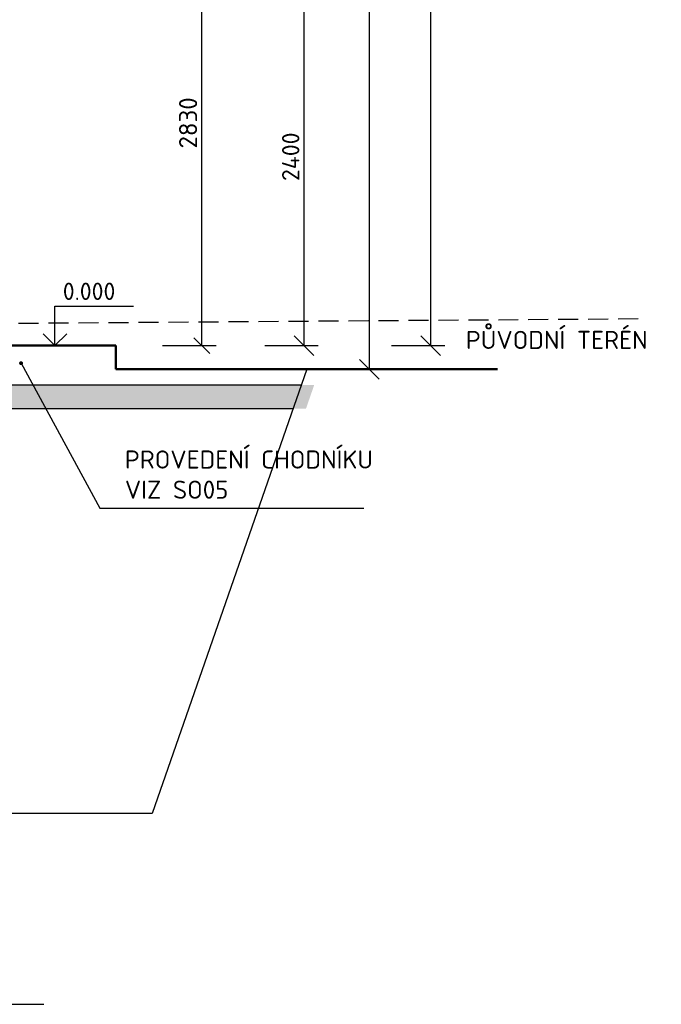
# Model space of a CAD drawing. Header units: millimetres. Extents: x -118752 to 407724, y -73278 to 155058.
# Tile 197 of 256: x 104053 to 108128, y 132598 to 138853. Entities that reach past the tile are written whole.
import ezdxf

# ---------------------------------------------------------------- set-up
doc = ezdxf.new("R2010")
doc.units = ezdxf.units.MM
doc.header["$LTSCALE"] = 10
doc.linetypes.add('DASHED', pattern=[19.05, 12.7, -6.35])
for name, color, linetype, lineweight in [('CKKOTY', 3, 'Continuous', 25), ('CKKOTY_VYS', 3, 'Continuous', 25), ('CKSTENY_REZ', 6, 'Continuous', 50), ('CKTEXTY_MALE', 3, 'Continuous', 18), ('pohledy', 7, 'Continuous', 25), ('srafy', 7, 'Continuous', 18)]:
    doc.layers.add(name, color=color, linetype=linetype, lineweight=lineweight)
doc.styles.get("Standard").update_dxf_attribs({"font": 'isocpeur.ttf'})
doc.linetypes.add('PRERUSENI', pattern='A,60,[100,CADKON.SHX,S=2.5,R=0,X=0,Y=0],-10', length=70)
doc.dimstyles.new('CADKON', dxfattribs={"dimscale": 50, "dimtxt": 2.2, "dimasz": 2.5, "dimexe": 1.8, "dimexo": 5, "dimgap": 0.6, "dimtad": 1, "dimrnd": 1, "dimtxsty": 'Standard', "dimblk1": 'OBLIQUE', "dimblk2": 'OBLIQUE', "dimsah": 1, "dimcen": 2.5, "dimadec": 1, "dimazin": 2, "dimtfac": 1, "dimtdec": 4, "dimtix": 1, "dimtmove": 2, "dimatfit": 3, "dimldrblk": 'OPEN30', "dimfxl": 5, "dimfxlon": 1, "dimtolj": 1, "dimarcsym": 0})
doc.dimstyles.new('CADKON obrazky', dxfattribs={"dimscale": 50, "dimtxt": 2.2, "dimasz": 2.5, "dimexe": 1.8, "dimexo": 2, "dimgap": 0.6, "dimtad": 1, "dimrnd": 1, "dimtxsty": 'Standard', "dimblk1": 'OBLIQUE', "dimblk2": 'OBLIQUE', "dimsah": 1, "dimcen": 2.5, "dimadec": 1, "dimazin": 2, "dimtfac": 1, "dimtdec": 4, "dimtix": 1, "dimtmove": 2, "dimatfit": 3, "dimldrblk": 'OPEN30', "dimfxl": 5, "dimfxlon": 1, "dimtolj": 1, "dimarcsym": 0})
doc.dimstyles.new('CADKON$7', dxfattribs={"dimscale": 100, "dimtxt": 2.5, "dimasz": 2.5, "dimexe": 1.8, "dimexo": 5, "dimgap": 0.6, "dimtad": 1, "dimrnd": 1, "dimtxsty": 'Standard', "dimblk1": 'OBLIQUE', "dimblk2": 'OBLIQUE', "dimsah": 1, "dimcen": 2.5, "dimadec": 1, "dimazin": 2, "dimtfac": 1, "dimtdec": 4, "dimtix": 1, "dimtmove": 0, "dimatfit": 3, "dimldrblk": 'DOTSMALL', "dimfxl": 5, "dimfxlon": 1, "dimtfill": 1, "dimtolj": 1, "dimarcsym": 0})

# ---------------------------------------------------------------- blocks, each defined once
blk = doc.blocks.new('_OBLIQUE')
at = {"color": 0, "linetype": 'ByBlock'}
blk.add_line((-0.5, -0.5), (0.5, 0.5), dxfattribs=at)
blk = doc.blocks.new('*D8423')
at = {"layer": 'CKKOTY', "color": 0, "lineweight": -2}
for p, q in [((105609.6, 139182.4), (105949.6, 139182.4)), ((105859.6, 136782.4), (105859.6, 139182.4)), ((105609.6, 136782.4), (105949.6, 136782.4))]:
    blk.add_line(p, q, dxfattribs=at)
at = {"layer": 'Defpoints', "color": 0}
for p in [(103664.4, 139182.4), (105859.6, 139182.4), (103664.4, 136782.4)]:
    blk.add_point(p, dxfattribs=at)
at = {"layer": 'CKKOTY', "color": 0, "lineweight": -2, "xscale": 125, "yscale": 125, "zscale": 125}
for p, rotation in [((105859.6, 139182.4), 90), ((105859.6, 136782.4), 270)]:
    blk.add_blockref('_OBLIQUE', p, dxfattribs=dict(at, rotation=rotation))
at = {"layer": 'CKKOTY', "color": 0, "insert": (105774.6, 137982.4), "char_height": 110, "attachment_point": 5, "rotation": 90}
blk.add_mtext('\\A1;2400', dxfattribs=at)
blk = doc.blocks.new('_Open90')
at = {"color": 0, "lineweight": -2}
for p, q in [((0, 0), (-1, 0)), ((-0.5, 0.5), (0, 0)), ((0, 0), (-0.5, -0.5))]:
    blk.add_line(p, q, dxfattribs=at)
blk = doc.blocks.new('*D8424')
at = {"layer": 'CKKOTY', "color": 0, "lineweight": -2}
for p, q in [((106023.9, 150362.4), (106363.9, 150362.4)), ((106273.9, 136632.4), (106273.9, 150362.4)), ((105796.2, 136632.4), (106183.9, 136632.4))]:
    blk.add_line(p, q, dxfattribs=at)
at = {"layer": 'Defpoints', "color": 0}
for p in [(103664.4, 150362.4), (106273.9, 150362.4), (106296.2, 136632.4)]:
    blk.add_point(p, dxfattribs=at)
at = {"layer": 'CKKOTY', "color": 0, "lineweight": -2, "xscale": 125, "yscale": 125, "zscale": 125}
for p, rotation in [((106273.9, 150362.4), 90), ((106273.9, 136632.4), 270)]:
    blk.add_blockref('_OBLIQUE', p, dxfattribs=dict(at, rotation=rotation))
at = {"layer": 'CKKOTY', "color": 0, "insert": (106188.9, 143497.4), "char_height": 110, "attachment_point": 5, "rotation": 90}
blk.add_mtext('\\A1;13730', dxfattribs=at)
blk = doc.blocks.new('*D8425')
at = {"layer": 'CKKOTY', "color": 0, "lineweight": -2}
for p, q in [((106414.3, 151742.1), (106754.3, 151742.1)), ((106664.3, 136782.4), (106664.3, 151742.1)), ((106414.3, 136782.4), (106754.3, 136782.4))]:
    blk.add_line(p, q, dxfattribs=at)
at = {"layer": 'Defpoints', "color": 0}
for p in [(97444.4, 151742.1), (106664.3, 151742.1), (104664.4, 136782.4)]:
    blk.add_point(p, dxfattribs=at)
at = {"layer": 'CKKOTY', "color": 0, "lineweight": -2, "xscale": 125, "yscale": 125, "zscale": 125}
for p, rotation in [((106664.3, 151742.1), 90), ((106664.3, 136782.4), 270)]:
    blk.add_blockref('_OBLIQUE', p, dxfattribs=dict(at, rotation=rotation))
at = {"layer": 'CKKOTY', "color": 0, "insert": (106579.3, 144262.3), "char_height": 110, "attachment_point": 5, "rotation": 90}
blk.add_mtext('\\A1;14960', dxfattribs=at)
blk = doc.blocks.new('*D8634')
at = {"layer": 'CKKOTY', "color": 0, "lineweight": -2}
for p, q in [((104964.4, 139612.4), (105300.2, 139612.4)), ((105210.2, 136782.4), (105210.2, 139612.4)), ((104960.2, 136782.4), (105300.2, 136782.4))]:
    blk.add_line(p, q, dxfattribs=at)
at = {"layer": 'Defpoints', "color": 0}
for p in [(104864.4, 139612.4), (105210.2, 139612.4), (104664.4, 136782.4)]:
    blk.add_point(p, dxfattribs=at)
at = {"layer": 'CKKOTY', "color": 0, "lineweight": -2, "xscale": 100, "yscale": 100, "zscale": 100}
for p, rotation in [((105210.2, 139612.4), 90), ((105210.2, 136782.4), 270)]:
    blk.add_blockref('_OBLIQUE', p, dxfattribs=dict(at, rotation=rotation))
at = {"layer": 'CKKOTY', "color": 0, "insert": (105122.7, 138197.4), "char_height": 115, "attachment_point": 5, "rotation": 90}
blk.add_mtext('\\A1;2830', dxfattribs=at)
blk = doc.blocks.new('_Open30')
at = {"color": 0, "lineweight": -2}
for p, q in [((-1, 0.268), (0, 0)), ((0, 0), (-1, -0.268)), ((0, 0), (-1, 0))]:
    blk.add_line(p, q, dxfattribs=at)
blk = doc.blocks.new('*U3196')
at = {"color": 0, "linetype": 'ByBlock', "lineweight": -2}
blk.add_lwpolyline([(-1.5, 1.5), (0, 0), (1.5, 1.5), (0, 0), (0, 5), (10, 5)], dxfattribs=at)

msp = doc.modelspace()

# ---------------------------------------------------------------- hatches: boundary and pattern name
at = {"layer": 'srafy'}
h = msp.add_hatch(dxfattribs=at)
h.set_pattern_fill('AR-CONC', color=256, style=0)
h.set_pattern_definition([(50, (0, 50), (182.18467, -15.93909), [19.05, -209.55]), (355, (0, 50), (-35.24283, 191.05664), [15.24, -167.64]), (100.451, (15.18, 48.67), (146.9425, 175.11669), [16.19, -178.09]), (46.1842, (0, 100.8), (271.07904, -42.04233), [28.575, -314.325]), (96.6356, (22.6, 97.3), (237.40423, 247.42556), [24.285, -267.135]), (351.184, (0, 100.8), (237.4046, 247.4251), [22.86, -251.46]), (21, (25.4, 88.1), (151.61488, -102.26552), [19.05, -209.55]), (326, (25.4, 88.1), (61.80203, 184.18797), [15.24, -167.64]), (71.4514, (38.03, 79.58), (213.41649, 81.92286), [16.19, -178.09]), (37.5, (0, 50), (3.088603, 84.55504), [0, -165.608, 0, -170.18, 0, -168.275]), (7.5, (0, 50), (66.819663, 100.180575), [0, -97.028, 0, -161.798, 0, -64.135]), (327.5, (-56.64, 50), (135.590595, -5.728744), [0, -63.5, 0, -198.12, 0, -262.89]), (317.5, (-82.04, 50), (148.12918, 25.42649), [0, -82.55, 0, -131.572, 0, -186.69])])
h.paths.add_polyline_path([(100807.864, 135942.436), (100807.864, 136272.436), (100972.864, 136272.436), (100972.864, 135942.436)], flags=24)
h.paths.add_polyline_path([(103764.387, 136532.436), (105923.832, 136532.436), (105871.694, 136382.436), (103544.387, 136382.436), (103544.387, 136532.436)])
h.paths.add_polyline_path([(103544.387, 136382.436), (103544.387, 136532.436), (99564.387, 136532.436), (99564.387, 136382.436)])

# ---------------------------------------------------------------- linework, layer by layer
at = {"layer": 'CKKOTY_VYS'}
msp.add_line((104526.847, 136782.436), (104026.847, 136782.436), dxfattribs=at)
at = {"layer": 'CKSTENY_REZ'}
for p, q in [((103664.387, 136782.436), (104664.387, 136782.436)), ((104664.387, 136782.436), (104664.387, 136632.436)), ((104664.387, 136632.436), (107087.555, 136632.436))]:
    msp.add_line(p, q, dxfattribs=at)
at = {"layer": 'Defpoints', "color": 2}
for p, q in [((105875.971, 136632.436), (104895.302, 133811.099)), ((104895.302, 133811.099), (83065.084, 133811.099))]:
    msp.add_line(p, q, dxfattribs=at)
at = {"layer": 'pohledy'}
for p, q in [((103664.387, 136532.436), (105841.212, 136532.436)), ((99564.387, 136382.436), (105789.073, 136382.436))]:
    msp.add_line(p, q, dxfattribs=at)
at = {"layer": 'pohledy', "linetype": 'PRERUSENI'}
msp.add_line((102757.567, 132597.834), (104206.907, 132597.834), dxfattribs=at)
at = {"layer": 'pohledy', "linetype": 'DASHED'}
msp.add_lwpolyline([(83065.084, 136651.701), (86754.387, 136701.701), (92924.387, 136672.436), (99726.646, 136702.436), (103664.387, 136922.436), (108012.197, 136954.137)], dxfattribs=at)

# ---------------------------------------------------------------- block references
at = {"layer": 'CKKOTY_VYS'}
ref = msp.add_blockref('*U3196', (104276.847, 136782.436), dxfattribs=dict(at, xscale=50, yscale=50, zscale=50))
ref.add_attrib('Výška', '0.000', (104326.847, 137072.436), dxfattribs={"layer": '0', "color": 0, "linetype": 'ByBlock', "lineweight": -2, "height": 110})

# ---------------------------------------------------------------- texts
at = {"layer": 'CKTEXTY_MALE'}
msp.add_text('PŮVODNÍ TERÉN', height=115, dxfattribs=at).set_placement((106887.082, 136761.233))
at = {"layer": 'CKTEXTY_MALE', "insert": (104721.189, 135809.724), "char_height": 115, "attachment_point": 7}
msp.add_mtext('PROVEDENÍ CHODNÍKU \\PVIZ SO05', dxfattribs=at)

# ---------------------------------------------------------------- dimensions: what is measured, and where the dimension line sits
at = {"layer": 'CKKOTY'}
for base, p1, p2, dimstyle, override, picture, middle in [((106664.261, 151742.065), (104664.387, 136782.436), (97444.387, 151742.065), 'CADKON', {"dimscale": 50, "dimexo": 10, "dimldrblk": 'Open90'}, '*D8425', (106579.261, 144262.25)), ((106273.931, 150362.436), (106296.17, 136632.436), (103664.387, 150362.436), 'CADKON', {"dimscale": 50, "dimexo": 10, "dimldrblk": 'Open90'}, '*D8424', (106188.931, 143497.436)), ((105210.154, 139612.436), (104664.387, 136782.436), (104864.387, 139612.436), 'CADKON obrazky', {"dimtxt": 2.3, "dimasz": 2}, '*D8634', (105122.654, 138197.436)), ((105859.6, 139182.436), (103664.387, 136782.436), (103664.387, 139182.436), 'CADKON', {"dimscale": 50, "dimexo": 10, "dimldrblk": 'Open90'}, '*D8423', (105774.6, 137982.436))]:
    dim = msp.add_linear_dim(base=base, p1=p1, p2=p2, angle=90, dimstyle=dimstyle, override=override, dxfattribs=at)
    dim.commit()
    dim.dimension.update_dxf_attribs({"geometry": picture, "text_midpoint": middle})

# ---------------------------------------------------------------- leaders
at = {"layer": 'CKTEXTY_MALE', "annotation_type": 0, "has_hookline": 1, "hookline_direction": 0, "text_width": 1518}
msp.add_leader([(104061.861, 136670.941), (104561.189, 135749.724), (104661.189, 135749.724)], dimstyle='CADKON$7', override={"dimtxt": 2.3, "dimasz": 1}, dxfattribs=at)

doc.saveas('drawing.dxf')
